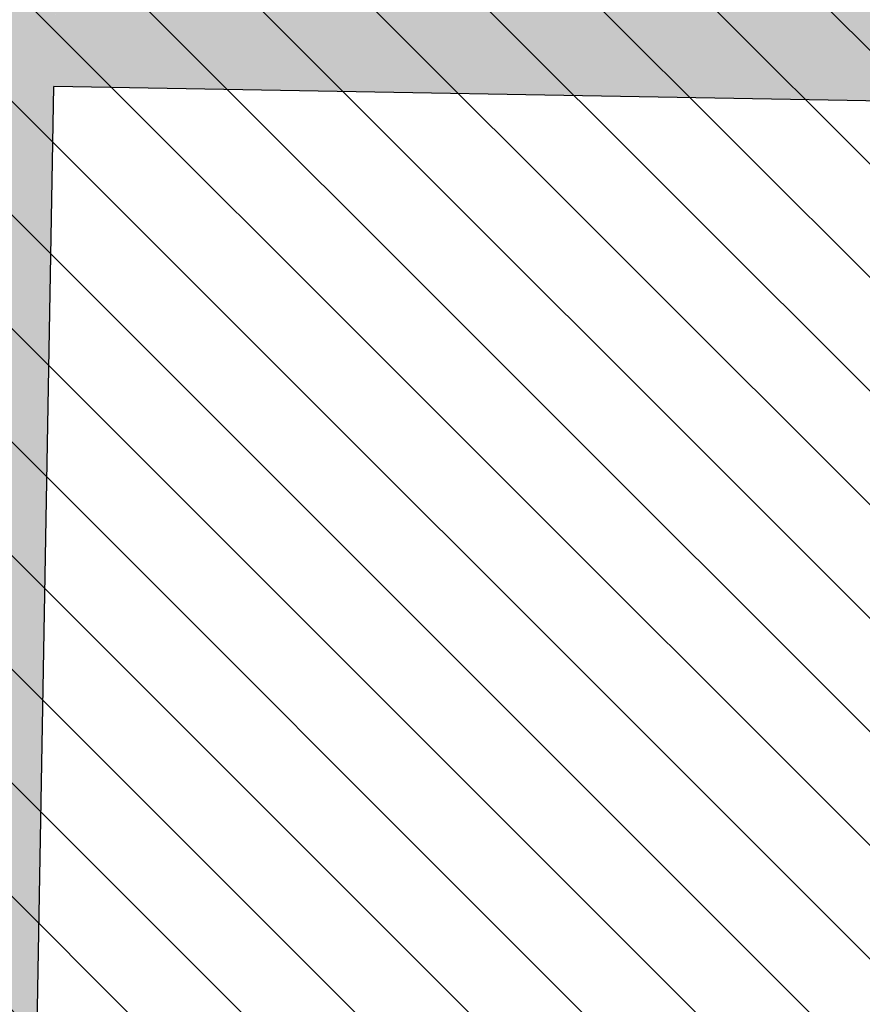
# Model space of a CAD drawing. Header units: millimetres. Extents: x -40276 to 214973, y -147941 to 35228.
# Tile 53 of 256: x -20023 to -19079, y 6228 to 7332. Entities that reach past the tile are written whole.
import ezdxf

# ---------------------------------------------------------------- set-up
doc = ezdxf.new("R2010")
doc.units = ezdxf.units.MM
doc.header["$MEASUREMENT"] = 0
for name, color, linetype in [('1._POHLED ZÁPADNÍ_2_0_plochy', 7, 'Continuous'), ('1._POHLED ZÁPADNÍ_2_2D prvky - obecné', 7, 'Continuous'), ('1._POHLED ZÁPADNÍ_2_Konstrukce - nosné', 7, 'Continuous'), ('1._POHLED ZÁPADNÍ_2_Výplně – Řezové', 7, 'Continuous')]:
    doc.layers.add(name, color=color, linetype=linetype)

msp = doc.modelspace()

# ---------------------------------------------------------------- hatches: boundary and pattern name
at = {"layer": '1._POHLED ZÁPADNÍ_2_0_plochy', "linetype": 'Continuous', "lineweight": 20, "true_color": 0xffaaaa}
h = msp.add_hatch(dxfattribs=at)
h.set_pattern_fill('Izolační_tvárnice_0002', color=21, style=0, pattern_type=2)
h.set_pattern_definition([(315, (-10360.18, 9405.31), (63.6396, 63.6396), [])])
h.paths.add_polyline_path([(-10906.3, 18690.2), (-10970.7, 9084.1), (-20311.4, 10009.9), (-20479.4, 269.7), (-242.3, 419.8), (-238.4, 17796)])
at = {"layer": '1._POHLED ZÁPADNÍ_2_Výplně – Řezové', "linetype": 'Continuous', "lineweight": 13}
for points in [[(-20382.3, 5983.8), (-20007.4, 5977.2), (-19980.5, 7505.7), (-20355.4, 7512.3)], [(-16194.4, 7340.3), (-19982.2, 7407), (-19984.9, 7257), (-16197, 7190.3)]]:
    msp.add_hatch(color=254, dxfattribs=at).paths.add_polyline_path(points)

# ---------------------------------------------------------------- linework, layer by layer
at = {"layer": '1._POHLED ZÁPADNÍ_2_2D prvky - obecné', "color": 7, "linetype": 'Continuous', "lineweight": 25}
msp.add_line((-16197, 7190.3), (-19984.9, 7257), dxfattribs=at)
at = {"layer": '1._POHLED ZÁPADNÍ_2_Konstrukce - nosné', "color": 7, "linetype": 'Continuous', "lineweight": 25}
msp.add_line((-20007.5, 5974.1), (-19984.9, 7257), dxfattribs=at)

doc.saveas('drawing.dxf')
